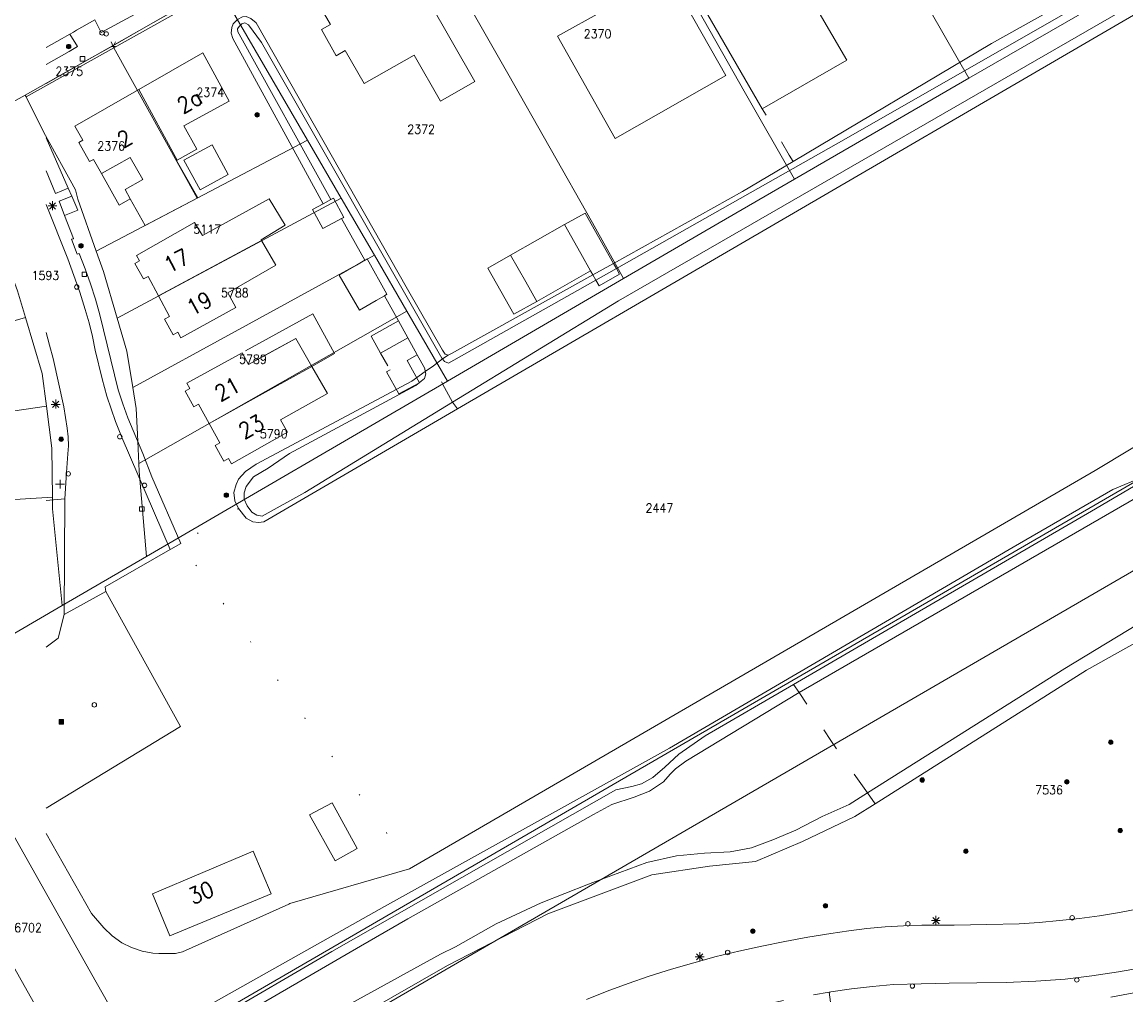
# Model space of a CAD drawing. Header units: metres. Extents: x 3 to 114181, y 112716 to 476231.
# Tile 39 of 90: x 112497 to 112622, y 475206 to 475316. Entities that reach past the tile are written whole.
import ezdxf
from ezdxf.enums import TextEntityAlignment as Align

# ---------------------------------------------------------------- set-up
doc = ezdxf.new("R2010")
doc.units = ezdxf.units.M
doc.header["$MEASUREMENT"] = 0
for name, pattern in [('DGN Style 1', [5.201608, 0.008655, -5.192953]), ('DGN Style 2', [8.654921, 5.192953, -3.461969]), ('DGN Style 3', [12.11689, 8.654921, -3.461969]), ('DGN Style 5', [6.058445, 2.596476, -3.461969])]:
    doc.linetypes.add(name, pattern=pattern)
for name, color, linetype, lineweight in [('Cultuurscheiding BGT', 3, 'DGN Style 1', 0), ('Functie scheiding OTD BGT', 7, 'DGN Style 5', 0), ('Functie scheiding OWT BGT', 4, 'DGN Style 5', 0), ('Functie scheiding WGD BGT', 7, 'DGN Style 5', 0), ('Functie scheiding WTD BGT', 5, 'DGN Style 5', 0), ('Insteeksloot BGT', 4, 'Continuous', 0), ('Kadasterperceelnummers', 14, 'Continuous', 0), ('Kadasterpercelen', 14, 'Continuous', 13), ('Kant algemeen verharding BGT', 7, 'Continuous', 0), ('Kant water BGT', 4, 'Continuous', 0), ('Luifel H1 BGT', 1, 'DGN Style 3', 13), ('Onbegroeid terreindeel BGT', 7, 'Continuous', 0), ('Overkapping H1 BGT', 9, 'DGN Style 2', 0), ('Pand BGT', 7, 'Continuous', 13), ('Symbool Boom BGT', 3, 'Continuous', 0), ('Symbool Inspectieput BGT', 5, 'Continuous', 0), ('Symbool Kolk BGT', 5, 'Continuous', 0), ('Symbool Lichtmast BGT', 7, 'Continuous', 0), ('Symbool Paal - Steen BGT', 7, 'Continuous', 0), ('Symbool Verkeersbordpaal BGT', 7, 'Continuous', 0), ('Symbool Verklikker Transportleiding BGT', 5, 'Continuous', 0), ('Symbool Waterleidingput BGT', 5, 'Continuous', 0), ('Tekst Nummeraanduidingsreeks BGT', 7, 'Continuous', 0), ('Tussenmuur BGT', 7, 'Continuous', 13)]:
    doc.layers.add(name, color=color, linetype=linetype, lineweight=lineweight)
doc.styles.add('Style-STANDARD', font='STANDARD.shx')

# ---------------------------------------------------------------- blocks, each defined once
blk = doc.blocks.new('CELQ31')
at = {"layer": 'Symbool Verklikker Transportleiding BGT'}
for p, q in [((0, 0), (-0.025, 0.05)), ((-0.025, 0), (0.025, 0)), ((0, 0), (0.025, 0.05))]:
    blk.add_line(p, q, dxfattribs=at)
blk = doc.blocks.new('CELQ21')
at = {"layer": 'Symbool Lichtmast BGT'}
for p, q in [((-0.05, 0), (0.05, 0)), ((0.035, -0.034), (-0.035, 0.034)), ((0.035, 0.034), (-0.035, -0.034)), ((0, 0.053), (0, -0.047))]:
    blk.add_line(p, q, dxfattribs=at)
blk = doc.blocks.new('CELQ72')
at = {"layer": 'Symbool Inspectieput BGT', "flags": 128}
blk.add_lwpolyline([(0.025, 0.025), (-0.025, 0.025), (-0.025, -0.025), (0.025, -0.025)], close=True, dxfattribs=at)
blk = doc.blocks.new('CELQ24_1')
at = {"layer": 'Symbool Kolk BGT'}
blk.add_circle((0, 0), 0.025, dxfattribs=at)
blk = doc.blocks.new('CELQ24_2')
at = {"layer": 'Symbool Waterleidingput BGT'}
blk.add_circle((0, 0), 0.025, dxfattribs=at)
blk = doc.blocks.new('CELA07')
at = {"layer": 'Symbool Boom BGT'}
for radius in [0.025, 0.018, 0.011, 0.00407]:
    blk.add_circle((0, 0), radius, dxfattribs=at)
blk = doc.blocks.new('CELQ30')
at = {"layer": 'Symbool Verkeersbordpaal BGT'}
for p, q in [((-0.05, 0), (0.05, 0)), ((0, 0.05), (0, -0.05))]:
    blk.add_line(p, q, dxfattribs=at)
blk = doc.blocks.new('CELQ20')
at = {"layer": 'Symbool Paal - Steen BGT', "flags": 128}
for points in [[(-0.025, -0.025), (-0.025, 0.025), (0.025, 0.025), (0.025, -0.025)], [(-0.018, -0.018), (-0.018, 0.018), (0.018, 0.018), (0.018, -0.018)], [(-0.011, -0.011), (-0.011, 0.011), (0.011, 0.011), (0.011, -0.011)], [(-0.004, -0.004), (-0.004, 0.004), (0.004, 0.004), (0.004, -0.004)]]:
    blk.add_lwpolyline(points, close=True, dxfattribs=at)

msp = doc.modelspace()

# ---------------------------------------------------------------- linework, layer by layer
at = {"layer": 'Cultuurscheiding BGT', "flags": 128}
msp.add_lwpolyline([(112521.71, 475260.65), (112515.2, 475256.7), (112540.73, 475220.83), (112541.01, 475220.01)], dxfattribs=at)
at = {"layer": 'Functie scheiding OTD BGT', "flags": 128}
for points in [[(112584.31, 475299.81), (112583.87, 475300.52), (112580.83, 475305.78)], [(112500, 475261.57), (112502.13, 475261.74)]]:
    msp.add_lwpolyline(points, dxfattribs=at)
at = {"layer": 'Functie scheiding OWT BGT', "flags": 128}
for points in [[(112544.76, 475277.54), (112545.38, 475277.97)], [(112545.88, 475272.67), (112546.45, 475271.9)], [(112584.99, 475239.89), (112584.34, 475240.79)], [(112593.56, 475227.36), (112592.7, 475228.58)]]:
    msp.add_lwpolyline(points, dxfattribs=at)
at = {"layer": 'Functie scheiding WGD BGT', "flags": 128}
msp.add_lwpolyline([(112580.68, 475204.59), (112583.24, 475205.17), (112585.8, 475205.67), (112588.38, 475206.09)], dxfattribs=at)
at = {"layer": 'Functie scheiding WTD BGT', "flags": 128}
for points in [[(112543.72, 475276.78), (112542.8, 475276.14)], [(112543.72, 475276.78), (112544.76, 475277.54)], [(112545.88, 475272.67), (112544.96, 475274.32), (112543.72, 475276.78)], [(112592.7, 475228.58), (112588.55, 475234.48), (112584.99, 475239.89)]]:
    msp.add_lwpolyline(points, dxfattribs=at)
at = {"layer": 'Insteeksloot BGT', "flags": 128}
for points in [[(112654.02, 475339.04), (112652.93, 475338.71), (112652.81, 475338.66), (112651.24, 475338.06), (112649.08, 475336.85), (112606.68, 475313.13), (112584.31, 475299.81), (112578.61, 475296.42), (112564.04, 475288.32), (112561.72, 475287.03), (112545.76, 475278.15), (112545.38, 475277.97)], [(112654.11, 475334.55), (112653.93, 475334.43), (112652.62, 475333.79), (112546.45, 475271.9)], [(112545.38, 475277.97), (112545.03, 475278.08), (112544.76, 475278.53), (112540.79, 475285.42), (112523.72, 475315.46), (112523.1, 475315.95), (112522.57, 475316.18), (112522.16, 475316.16), (112521.61, 475315.83), (112521.12, 475315.34), (112520.96, 475314.93), (112520.88, 475314.3), (112521.08, 475313.69), (112531.27, 475295.05)], [(112542.8, 475276.14), (112541.29, 475275.04), (112523.71, 475265.68), (112522.51, 475264.83), (112521.74, 475263.99), (112521.47, 475263.37), (112521.19, 475262.49), (112521.29, 475261.54), (112521.71, 475260.65)], [(112546.45, 475271.9), (112524.58, 475259.15), (112523.98, 475259.1), (112523.35, 475259.15), (112522.6, 475259.58), (112521.71, 475260.65)], [(112584.34, 475240.79), (112591.21, 475244.79), (112617.97, 475260.35), (112623.99, 475263.92)], [(112631.85, 475250.5), (112630.48, 475249.71), (112617.41, 475242.42), (112593.56, 475227.36)], [(112505.69, 475195.18), (112532.26, 475210.67), (112564.31, 475228.94), (112566.11, 475229.28), (112567.18, 475229.59), (112568.46, 475230.33), (112569.85, 475231.47), (112571.41, 475232.93), (112574.4, 475235.01), (112584.34, 475240.79)], [(112593.56, 475227.36), (112591.27, 475225.92), (112585.38, 475223.11), (112580.05, 475220.85), (112574.88, 475220.31), (112568.36, 475219.34), (112556.62, 475214.92), (112545.31, 475209.1), (112513.92, 475191.12), (112513.2, 475186.4)]]:
    msp.add_lwpolyline(points, dxfattribs=at)
at = {"layer": 'Kadasterpercelen', "linetype": 'Continuous', "flags": 128}
for points in [[(112510.57, 475198.52), (112680.95, 475297.36), (112696.27, 475305.99), (112716.72, 475318.13), (112732.72, 475327.64), (112753.48, 475339.18), (112766.38, 475346.56), (112780.63, 475354.93), (112792.71, 475361.91), (112807.23, 475370.08), (112818.18, 475376.1), (112827.88, 475381.98), (112838.65, 475388.84), (112901.28, 475425.18), (112938.13, 475447.79), (112976.73, 475472.2), (113011.03, 475494.48), (113043, 475514.98)], [(113027.2, 475494.73), (113005.05, 475480.51), (112963.22, 475453.65), (112942.73, 475440.55), (112926.62, 475430.31), (112905.6, 475417.77), (112868.55, 475396.28), (112631.62, 475258.84), (112628.14, 475256.81), (112512.83, 475189.92)], [(112488.95, 475302.49), (112497.65, 475307.32), (112504.85, 475311.37), (112507.53, 475312.89), (112511.02, 475314.86), (112516.43, 475317.96), (112519.38, 475319.67), (112523.93, 475322.24), (112539.86, 475331.23), (112559.22, 475342.06), (112559.1, 475342.26), (112569.23, 475347.98), (112578.81, 475353.39), (112578.88, 475353.27), (112588.77, 475358.92), (112604.38, 475367.85), (112609.04, 475370.48), (112622.31, 475377.97)], [(112496.79, 475285.22), (112497.69, 475282.22), (112499.58, 475275.9), (112500.05, 475272.2), (112500.65, 475267.47), (112500.72, 475261.93), (112500.74, 475260.62), (112501.82, 475249.72), (112511.33, 475255.26), (112510.5, 475264.84), (112510.47, 475265.74), (112510.34, 475269.04), (112510.17, 475271.95), (112509.79, 475274.33), (112509.14, 475278.42), (112508.04, 475282.16), (112506.47, 475287.42), (112505.66, 475289.72), (112503.59, 475295.56), (112503.34, 475296.62), (112499.77, 475303.11), (112497.75, 475307.12), (112497.65, 475307.32), (112488.95, 475302.49)]]:
    msp.add_lwpolyline(points, dxfattribs=at)
for points in [[(112589.12, 475358.32), (112600.99, 475337.64), (112591.08, 475332.01), (112604.15, 475309.21), (112620.95, 475318.93), (112618.22, 475323.35), (112612.59, 475332.2), (112610.25, 475336.48), (112607.85, 475341.91), (112607.03, 475343.95), (112606.35, 475347.63), (112606.19, 475351.67), (112607.45, 475356.31), (112608.4, 475357.7), (112610, 475360.59), (112611.83, 475363.01), (112612.68, 475363.97), (112609.44, 475369.76)], [(112604.15, 475309.21), (112584.47, 475297.82), (112578.92, 475307.48), (112573.5, 475317.04), (112559.47, 475341.62), (112579.19, 475352.73), (112591.08, 475332.01)], [(112565.17, 475286.61), (112575.98, 475292.91), (112584.47, 475297.82), (112578.92, 475307.48), (112573.5, 475317.04), (112559.47, 475341.62), (112558.1, 475340.85), (112540.11, 475330.79), (112552.1, 475309.75), (112561.66, 475292.9)], [(112545.31, 475275.05), (112540.73, 475282.93), (112537.06, 475289.26), (112533.32, 475295.7), (112529.52, 475302.22), (112519.59, 475319.33), (112540.11, 475330.79), (112552.1, 475309.75), (112561.66, 475292.9), (112565.17, 475286.61)], [(112680.95, 475297.36), (112510.57, 475198.52), (112505.66, 475207.23), (112489.22, 475236.37), (112486.67, 475240.89), (112501.82, 475249.72), (112511.33, 475255.26), (112545.31, 475275.05), (112565.17, 475286.61), (112575.98, 475292.91), (112584.47, 475297.82), (112604.15, 475309.21), (112620.95, 475318.93), (112626.7, 475322.25), (112627.85, 475322.92), (112649.49, 475290.67), (112675.2, 475305.64)], [(112519.59, 475319.33), (112519.38, 475319.67), (112516.43, 475317.96), (112511.02, 475314.86), (112507.53, 475312.89), (112507.66, 475312.66)], [(112529.52, 475302.22), (112517.04, 475295.68), (112507.66, 475312.66), (112519.59, 475319.33)], [(112497.65, 475307.32), (112497.75, 475307.12), (112507.66, 475312.66), (112507.53, 475312.89), (112504.85, 475311.37)], [(112517.04, 475295.68), (112505.66, 475289.72), (112503.59, 475295.56), (112503.34, 475296.62), (112499.77, 475303.11), (112497.75, 475307.12), (112507.66, 475312.66)], [(112517.04, 475295.68), (112529.52, 475302.22), (112533.32, 475295.7), (112508.04, 475282.16), (112506.47, 475287.42), (112505.66, 475289.72)], [(112533.32, 475295.7), (112537.06, 475289.26), (112521.36, 475280.65), (112509.79, 475274.33), (112509.14, 475278.42), (112508.04, 475282.16)], [(112494.66, 475290.95), (112496.79, 475285.22), (112497.69, 475282.22), (112468.16, 475273.72), (112466.37, 475276.89), (112465.65, 475278.16)], [(112537.06, 475289.26), (112540.73, 475282.93), (112510.47, 475265.74), (112510.34, 475269.04), (112510.17, 475271.95), (112509.79, 475274.33), (112521.36, 475280.65)], [(112545.31, 475275.05), (112511.33, 475255.26), (112510.5, 475264.84), (112510.47, 475265.74), (112540.73, 475282.93)], [(112500.05, 475272.2), (112471.39, 475268), (112468.16, 475273.72), (112497.69, 475282.22), (112499.58, 475275.9)], [(112478.77, 475229.04), (112475.67, 475234.59), (112465.24, 475253.13), (112459.01, 475264.19), (112456.25, 475269.13), (112453.85, 475273.29), (112449.88, 475280.45), (112444.52, 475277.42), (112494.87, 475188.36), (112504.73, 475194.01), (112500.42, 475201.7), (112495.12, 475211.12), (112486.43, 475226.57), (112483.27, 475232.19)], [(112471.39, 475268), (112500.05, 475272.2), (112500.65, 475267.47), (112500.72, 475261.93), (112489.12, 475261.22), (112477.02, 475258)], [(112477.02, 475258), (112489.12, 475261.22), (112500.72, 475261.93), (112500.74, 475260.62), (112501.82, 475249.72), (112486.67, 475240.89)], [(112483.27, 475232.19), (112486.43, 475226.57), (112495.12, 475211.12), (112500.42, 475201.7), (112504.73, 475194.01), (112506.49, 475191.01), (112512.77, 475194.62), (112510.57, 475198.52), (112505.66, 475207.23), (112489.22, 475236.37)]]:
    msp.add_lwpolyline(points, close=True, dxfattribs=at)
at = {"layer": 'Kant algemeen verharding BGT', "flags": 128}
for points in [[(112500, 475308.63), (112512.14, 475315.49), (112519.5, 475319.73), (112528.87, 475325.12), (112559.99, 475342.47), (112561.13, 475343.1), (112572.79, 475349.78)], [(112510.05, 475316.46), (112506.24, 475314.39), (112505.5, 475315.79), (112503.46, 475314.63), (112503.1, 475314.43), (112502.7, 475314.2), (112503.55, 475312.79), (112502.62, 475312.25), (112500, 475310.76)], [(112500, 475312.7), (112501.81, 475313.7), (112502.34, 475314), (112502.7, 475314.2)], [(112500, 475302.5), (112502.51, 475296.8)], [(112514.02, 475256.03), (112514.1, 475256.07), (112515.2, 475256.7), (112511.95, 475264.23), (112510.91, 475266.86), (112509.24, 475270.88), (112508.67, 475272.46), (112508.16, 475274.05), (112506.09, 475282.52), (112505.6, 475284.27), (112505.04, 475286), (112504.42, 475287.7), (112503.74, 475289.45), (112503.52, 475289.38), (112502.86, 475291.06), (112503.05, 475291.11), (112503.1, 475291.12), (112502.1, 475293.73), (112501.47, 475295.36), (112502.9, 475295.9), (112502.51, 475296.8), (112501.09, 475296.2), (112500, 475298.75)], [(112502.9, 475295.9), (112503.59, 475294.33), (112502.1, 475293.73)], [(112500, 475280.51), (112500.38, 475279.11), (112500.79, 475277.6), (112502, 475272.14), (112502.38, 475269.73), (112502.49, 475268.77), (112502.54, 475267.72), (112502.47, 475266.85), (112502.32, 475264.74), (112502.13, 475261.74), (112502.06, 475248.69), (112506.77, 475251.32), (112506.73, 475251.52), (112506.67, 475251.81), (112514.02, 475256.03), (112508.58, 475268.62), (112507.85, 475270.49), (112506.87, 475273.35), (112506.32, 475275.31), (112505.53, 475278.52), (112505.23, 475280.06), (112504.86, 475281.6), (112504.43, 475283.11), (112503.83, 475285.08), (112502.48, 475288.85), (112500, 475294.96)], [(112664.9, 475222.45), (112659.2, 475219.22), (112656.98, 475217.97), (112654.74, 475216.77), (112652.47, 475215.61), (112650.18, 475214.49), (112647, 475213.15), (112643.79, 475211.86), (112640.55, 475210.64), (112638, 475209.78), (112635.42, 475208.97), (112632.83, 475208.24), (112630.21, 475207.57), (112626.88, 475206.83), (112623.53, 475206.15), (112620.17, 475205.53)], [(112560.99, 475205.28), (112563.33, 475206.2), (112565.69, 475207.06), (112568.07, 475207.89), (112570.57, 475208.68), (112573.1, 475209.42), (112575.64, 475210.1), (112578.2, 475210.73), (112580.77, 475211.29), (112583.36, 475211.82), (112585.95, 475212.29), (112588.55, 475212.72), (112590.59, 475213.02), (112592.64, 475213.26), (112594.7, 475213.45), (112596.76, 475213.58), (112598.82, 475213.65), (112602.48, 475213.66), (112606.15, 475213.72), (112609.81, 475213.82), (112612.09, 475213.96), (112614.36, 475214.16), (112616.63, 475214.41), (112618.89, 475214.71), (112621.15, 475215.07), (112623.84, 475215.6)], [(112588.38, 475206.09), (112588.47, 475206.11), (112588.55, 475206.12), (112590.91, 475206.47), (112593.27, 475206.74), (112595.64, 475206.94), (112598.77, 475207.05), (112601.9, 475207.12), (112605.03, 475207.13), (112608.36, 475207.19), (112611.68, 475207.32), (112615, 475207.54), (112618.03, 475207.92), (112621.04, 475208.38), (112624.05, 475208.91)], [(112588.7, 475203.52), (112588.38, 475206.09)]]:
    msp.add_lwpolyline(points, dxfattribs=at)
at = {"layer": 'Kant water BGT', "flags": 128}
for points in [[(112544.76, 475277.54), (112544.98, 475277.26), (112545.42, 475277.06), (112562.04, 475286.45), (112564.36, 475287.76), (112589.43, 475301.93), (112626.69, 475323.25), (112651.69, 475337.1), (112653.64, 475338)], [(112654.22, 475335.73), (112654.18, 475335.74), (112653.32, 475335.24), (112564.62, 475284.1), (112545.88, 475272.67)], [(112532.16, 475295.52), (112521.79, 475314.18), (112521.64, 475314.44), (112521.62, 475314.79), (112521.81, 475315.07), (112522.1, 475315.37), (112522.42, 475315.46), (112522.86, 475315.26), (112524.33, 475313.26), (112544.67, 475277.64), (112544.76, 475277.54)], [(112533.34, 475293.38), (112535.96, 475288.68)], [(112538.18, 475284.68), (112539.76, 475281.83)], [(112540.83, 475279.91), (112541.89, 475278), (112542.75, 475276.46), (112542.8, 475276.14)], [(112545.88, 475272.67), (112529.19, 475262.48), (112524.38, 475259.82), (112523.78, 475259.9), (112523.22, 475260.26), (112522.7, 475260.97), (112522.37, 475261.73), (112522.36, 475262.43), (112522.57, 475263.15), (112523.42, 475264.24), (112525.08, 475265.21), (112527.46, 475266.89), (112541.72, 475274.53), (112542.33, 475275.05), (112542.72, 475275.35), (112542.86, 475275.85), (112542.8, 475276.14)], [(112584.99, 475239.89), (112624.64, 475262.81)], [(112631.4, 475251.27), (112630.47, 475251.24), (112629.13, 475251.2), (112614.96, 475242.63), (112592.7, 475228.58)], [(112500.05, 475190.7), (112505.78, 475194.01), (112535.5, 475211.27), (112540.82, 475214.35), (112561.79, 475226.14), (112563.84, 475227.26), (112566.37, 475228.11), (112568.09, 475228.79), (112569.68, 475229.82), (112570.42, 475230.68), (112571.05, 475231.29), (112572.21, 475232.14), (112584.99, 475239.89)], [(112592.7, 475228.58), (112590.62, 475227.26), (112587.58, 475225.91), (112584.63, 475224.37), (112582.03, 475223.27), (112579.61, 475222.37), (112577.22, 475221.92), (112574.32, 475221.78), (112571.14, 475221.49), (112567.79, 475220.73), (112561.71, 475218.46), (112561.21, 475218.27), (112555.86, 475216.18), (112550.78, 475213.81), (112546.21, 475211.19), (112544.53, 475210.37), (112526.54, 475200.5), (112512.54, 475192.52), (112512.19, 475192.32), (112512.1, 475191.02), (112512.08, 475190.65), (112511.88, 475187.85), (112511.23, 475187.45), (112510.44, 475187.79)]]:
    msp.add_lwpolyline(points, dxfattribs=at)
at = {"layer": 'Luifel H1 BGT', "flags": 128}
for points in [[(112509.51, 475300.29), (112506.27, 475298.47)], [(112508.92, 475296.66), (112510.92, 475297.8), (112509.51, 475300.29)], [(112506.27, 475298.47), (112508.26, 475294.9)], [(112509.51, 475295.6), (112508.92, 475296.66)], [(112508.26, 475294.9), (112509.51, 475295.6)], [(112560.83, 475294.01), (112558.51, 475292.7)], [(112564.04, 475288.32), (112560.83, 475294.01)], [(112558.51, 475292.7), (112560.35, 475289.44)], [(112552.43, 475289.26), (112549.86, 475287.8)], [(112554.13, 475286.24), (112552.43, 475289.26)], [(112560.35, 475289.44), (112561.46, 475287.47)], [(112549.86, 475287.8), (112552.81, 475282.58)], [(112564.36, 475287.76), (112564.04, 475288.32)], [(112561.46, 475287.47), (112561.72, 475287.03)], [(112561.72, 475287.03), (112562.04, 475286.45)], [(112562.42, 475285.79), (112564.73, 475287.1)], [(112564.73, 475287.1), (112564.36, 475287.76)], [(112555.38, 475284.03), (112554.13, 475286.24)], [(112562.04, 475286.45), (112562.42, 475285.79)], [(112552.81, 475282.58), (112555.38, 475284.03)], [(112530.1, 475282.64), (112522.12, 475278.22)], [(112532.56, 475278.14), (112530.1, 475282.64)], [(112522.85, 475276.93), (112528.21, 475279.85)], [(112528.21, 475279.85), (112530.01, 475276.69)], [(112522.12, 475278.22), (112522.85, 475276.93)], [(112530.01, 475276.69), (112532.56, 475278.14)]]:
    msp.add_lwpolyline(points, dxfattribs=at)
at = {"layer": 'Onbegroeid terreindeel BGT', "flags": 128}
for points in [[(112541.01, 475220.01), (112618.41, 475264.97), (112634.66, 475274.72), (112674.05, 475297.48), (112675.22, 475295.14)], [(112623.8, 475264.24), (112620.4, 475262.81), (112609.14, 475256.32), (112570.35, 475233.62), (112538.18, 475215.77), (112504.69, 475196.92)], [(112500, 475226.84), (112515.16, 475236.06), (112506.77, 475251.32)], [(112500, 475245.02), (112501.37, 475246.05), (112502.06, 475248.69)], [(112541.01, 475220.01), (112527.51, 475216.1), (112527.41, 475216.04), (112515.41, 475210.64), (112514.6, 475210.47), (112512.75, 475210.46), (112512.07, 475210.51), (112510.84, 475210.7), (112509.63, 475211.12), (112508.54, 475211.67), (112507.45, 475212.45), (112506.54, 475213.34), (112505.12, 475214.96), (112500, 475223.99)]]:
    msp.add_lwpolyline(points, dxfattribs=at)
at = {"layer": 'Overkapping H1 BGT', "flags": 128}
for points in [[(112540.83, 475279.91), (112537.76, 475278.21), (112538.84, 475276.31)], [(112540.75, 475277.37), (112541.89, 475278), (112540.83, 475279.91)], [(112542.13, 475274.86), (112540.75, 475277.37)], [(112538.84, 475276.31), (112538.44, 475276.09)], [(112538.44, 475276.09), (112539.82, 475273.59)], [(112539.82, 475273.59), (112542.13, 475274.86)]]:
    msp.add_lwpolyline(points, dxfattribs=at)
at = {"layer": 'Pand BGT', "flags": 128}
for points in [[(112580.83, 475305.78), (112590.36, 475311.25), (112579.32, 475330.2), (112569.8, 475324.86), (112580.83, 475305.78)], [(112544.5, 475306.62), (112548.39, 475308.84), (112543.19, 475317.93), (112541.45, 475316.96), (112537.75, 475323.46), (112529.96, 475319.02), (112532.09, 475315.29), (112531.07, 475314.71), (112532.76, 475311.76), (112533.77, 475312.33), (112535.9, 475308.61), (112541.53, 475311.82), (112544.5, 475306.62)], [(112564.5, 475319.92), (112563.34, 475319.27), (112561.95, 475318.49), (112562.87, 475316.81), (112557.73, 475313.95), (112564.22, 475302.41), (112576.7, 475309.51), (112569.33, 475322.53)], [(112514.81, 475299.99), (112517.02, 475301.2), (112515.57, 475303.85), (112520.66, 475306.63), (112517.69, 475312.08), (112510.47, 475307.94)], [(112510.47, 475307.94), (112503.25, 475303.8), (112504.15, 475302.21), (112503.71, 475301.95), (112504.92, 475299.81), (112505.37, 475300.06), (112506.27, 475298.47), (112509.51, 475300.29), (112510.92, 475297.8), (112508.92, 475296.66), (112509.51, 475295.6), (112511.18, 475292.61), (112517.12, 475295.72), (112514.74, 475299.95), (112514.81, 475299.99)], [(112515.54, 475299.96), (112517.4, 475296.64), (112520.56, 475298.37), (112518.74, 475301.71), (112515.54, 475299.96)], [(112524.33, 475290.89), (112524.28, 475290.97), (112526.98, 475292.62), (112525.2, 475295.59), (112517.66, 475291.48), (112516.74, 475292.92), (112510.23, 475289.23), (112510.56, 475288.61), (112510.03, 475288.32), (112511.01, 475286.57), (112511.51, 475286.84), (112512.68, 475284.65)], [(112531.27, 475295.05), (112532.16, 475295.52)], [(112532.16, 475295.52), (112532.43, 475295.67), (112533.59, 475293.52), (112533.34, 475293.38)], [(112531.27, 475295.05), (112530.09, 475294.42), (112531.25, 475292.26), (112532.45, 475292.9), (112533.34, 475293.38)], [(112560.35, 475289.44), (112558.51, 475292.7), (112552.43, 475289.26), (112554.13, 475286.24), (112555.38, 475284.03), (112561.46, 475287.47), (112560.35, 475289.44)], [(112512.68, 475284.65), (112513.93, 475282.32), (112513.38, 475282.02), (112514.36, 475280.25), (112514.88, 475280.55), (112515.21, 475279.93), (112521.41, 475283.35), (112520.51, 475284.99), (112523.02, 475286.44), (112525.93, 475288.14), (112524.33, 475290.89)], [(112535.96, 475288.68), (112535.05, 475288.14), (112533.09, 475286.99), (112535.39, 475283.05), (112537.24, 475284.13), (112538.18, 475284.68)], [(112535.96, 475288.68), (112536.24, 475288.85), (112538.46, 475284.84), (112538.18, 475284.68)], [(112539.76, 475281.83), (112536.68, 475280.12), (112537.76, 475278.21), (112540.83, 475279.91)], [(112539.76, 475281.83), (112540.83, 475279.91)], [(112530.01, 475276.69), (112528.21, 475279.85), (112525.14, 475278.18), (112522.85, 475276.93), (112522.12, 475278.22), (112515.89, 475274.81), (112516.23, 475274.2), (112515.7, 475273.91), (112516.68, 475272.15), (112517.2, 475272.45), (112518.41, 475270.26)], [(112518.41, 475270.26), (112519.62, 475268.07), (112519.1, 475267.78), (112520.08, 475266.02), (112520.6, 475266.32), (112520.94, 475265.7), (112527.27, 475269.28), (112526.48, 475270.67), (112531.76, 475273.66), (112530.01, 475276.69)], [(112532.63, 475220.9), (112535.13, 475222.29), (112532.29, 475227.45), (112529.75, 475226.11), (112532.63, 475220.9)], [(112513.99, 475212.44), (112525.41, 475217.17), (112523.37, 475222), (112512.02, 475217.17), (112513.99, 475212.44)]]:
    msp.add_lwpolyline(points, dxfattribs=at)
at = {"layer": 'Tussenmuur BGT', "flags": 128}
for points in [[(112514.81, 475299.99), (112510.47, 475307.94)], [(112512.68, 475284.65), (112524.33, 475290.89)], [(112518.41, 475270.26), (112525.1, 475273.97), (112530.01, 475276.69)]]:
    msp.add_lwpolyline(points, dxfattribs=at)

# ---------------------------------------------------------------- block references
at = {"layer": 'Symbool Boom BGT', "xscale": 10, "yscale": 10, "zscale": 10}
for p in [(112502.56, 475312.79), (112523.82, 475305.09), (112503.95, 475290.31), (112501.71, 475268.48), (112520.35, 475262.17), (112620.15, 475234.29), (112598.88, 475230.03), (112615.2, 475229.82), (112621.22, 475224.32), (112603.81, 475221.99), (112587.95, 475215.84), (112579.76, 475212.98)]:
    msp.add_blockref('CELA07', p, dxfattribs=at)
at = {"layer": 'Symbool Inspectieput BGT', "xscale": 10, "yscale": 10, "zscale": 10}
for p in [(112504.12, 475311.41), (112504.32, 475287.1), (112510.81, 475260.62)]:
    msp.add_blockref('CELQ72', p, dxfattribs=at)
at = {"layer": 'Symbool Kolk BGT', "xscale": 10, "yscale": 10, "zscale": 10}
for p in [(112503.47, 475285.66), (112508.33, 475268.76), (112502.51, 475264.58), (112505.45, 475238.51), (112615.8, 475214.48), (112597.26, 475213.8), (112576.92, 475210.57), (112597.77, 475206.78), (112616.32, 475207.47)]:
    msp.add_blockref('CELQ24_1', p, dxfattribs=at)
at = {"layer": 'Symbool Lichtmast BGT', "xscale": 10, "yscale": 10, "zscale": 10}
for p in [(112500.73, 475294.8), (112501.1, 475272.42), (112600.42, 475214.16), (112573.77, 475210.09)]:
    msp.add_blockref('CELQ21', p, dxfattribs=at)
at = {"layer": 'Symbool Paal - Steen BGT', "xscale": 10, "yscale": 10, "zscale": 10}
msp.add_blockref('CELQ20', (112501.72, 475236.6), dxfattribs=at)
at = {"layer": 'Symbool Verkeersbordpaal BGT', "xscale": 10, "yscale": 10, "zscale": 10}
msp.add_blockref('CELQ30', (112501.59, 475263.42), dxfattribs=at)
at = {"layer": 'Symbool Verklikker Transportleiding BGT', "xscale": 10, "yscale": 10, "zscale": 10}
msp.add_blockref('CELQ31', (112507.59, 475312.81), dxfattribs=at)
at = {"layer": 'Symbool Waterleidingput BGT', "xscale": 10, "yscale": 10, "zscale": 10}
for p in [(112506.32, 475314.34), (112506.8, 475314.22), (112511.11, 475263.28)]:
    msp.add_blockref('CELQ24_2', p, dxfattribs=at)

# ---------------------------------------------------------------- texts
at = {"layer": 'Kadasterperceelnummers', "linetype": 'Continuous', "lineweight": 0, "style": 'Style-STANDARD'}
for s, p in [('2370', (112562.24, 475314.22)), ('2375', (112502.62, 475310)), ('2374', (112518.54, 475307.63)), ('2372', (112542.33, 475303.46)), ('2376', (112507.35, 475301.57)), ('5117', (112518.2, 475292.19)), ('1593', (112499.94, 475286.96)), ('5788', (112521.31, 475285.01)), ('5789', (112523.35, 475277.5)), ('5790', (112525.7, 475269.09)), ('2447', (112569.22, 475260.72)), ('7536', (112613.19, 475228.92)), ('6702', (112497.98, 475213.37))]:
    msp.add_text(s, height=1, dxfattribs=at).set_placement(p, align=Align.MIDDLE_CENTER)
at = {"layer": 'Tekst Nummeraanduidingsreeks BGT', "linetype": 'Continuous', "lineweight": 0, "style": 'Style-STANDARD'}
for s, rotation, p in [('2a', 29.8, (112516.2, 475306.61)), ('2', 29.8, (112508.87, 475302.41)), ('17', 28.2, (112514.72, 475288.61)), ('19', 28.2, (112517.3, 475283.8)), ('21', 29, (112520.46, 475274.14)), ('23', 29, (112523.16, 475269.89)), ('30', 23.1, (112517.5, 475217.33))]:
    msp.add_text(s, height=1.8, rotation=rotation, dxfattribs=at).set_placement(p, align=Align.MIDDLE_CENTER)

doc.saveas('drawing.dxf')
